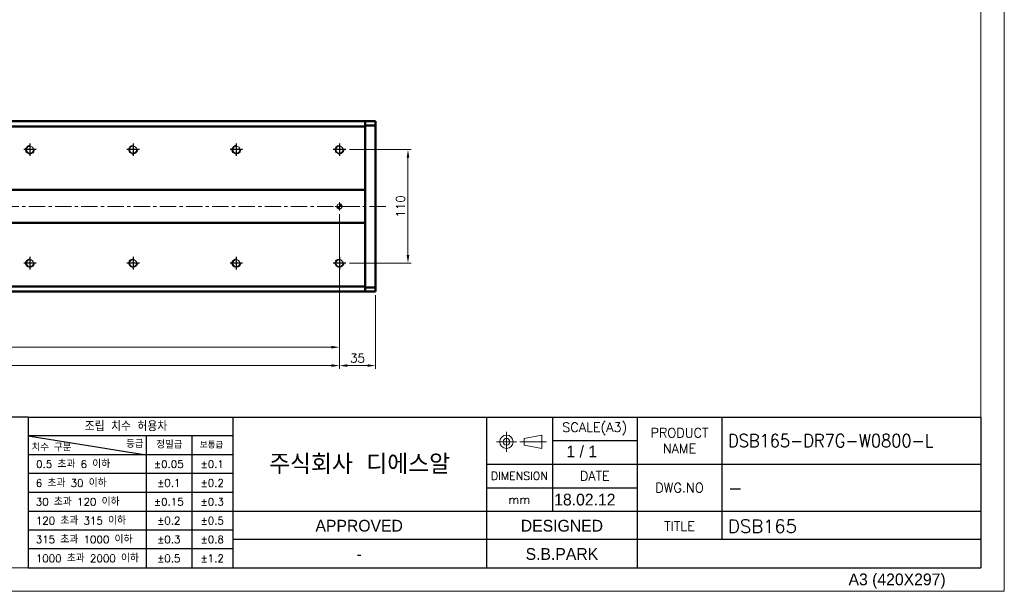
# Model space of a CAD drawing. Header units: millimetres. Extents: x 46891 to 50463, y 6223 to 9884.
# Tile 5 of 7: x 49509 to 50463, y 8529 to 9083. Entities that reach past the tile are written whole.
import ezdxf
from ezdxf.enums import TextEntityAlignment as Align

# ---------------------------------------------------------------- set-up
doc = ezdxf.new("R2010")
doc.units = ezdxf.units.MM
doc.header["$LTSCALE"] = 0.5
doc.linetypes.add('CENTER', pattern=[50.8, 31.75, -6.35, 6.35, -6.35])
doc.layers.get('0').update_dxf_attribs({"lineweight": 20})
doc.layers.add('1', color=1, linetype='CENTER', lineweight=13)
doc.layers.add('외형선(ISO)', color=7, linetype='Continuous', lineweight=50)
for name, color, linetype in [('3', 3, 'Continuous'), ('C', 1, 'CENTER'), ('DIM', 4, 'Continuous')]:
    doc.layers.add(name, color=color, linetype=linetype)
doc.styles.add('ACISOGDT', font='amgdt.shx')
doc.styles.add('DSR TEXT', font='romans.shx', dxfattribs={"bigfont": 'whgtxt.shx'})
doc.styles.get("Standard").update_dxf_attribs({"font": 'romans.shx', "bigfont": 'whgtxt.shx'})
doc.dimstyles.new('DSR', dxfattribs={"dimscale": 2, "dimtxt": 3, "dimasz": 3, "dimexe": 0.5, "dimexo": 0.5, "dimgap": 0.5, "dimtad": 1, "dimdsep": 46, "dimtxsty": 'Standard', "dimcen": 2.5, "dimclrd": 4, "dimclre": 4, "dimclrt": 2, "dimadec": 0, "dimazin": 2, "dimtfac": 1, "dimtmove": 0, "dimatfit": 3, "dimfxl": 0, "dimlwd": -1, "dimlwe": -1, "dimarcsym": 0})

# ---------------------------------------------------------------- blocks, each defined once
blk = doc.blocks.new('A$C13F00394')
for p, q in [((109.11, 28.14), (105.34, 27.43)), ((105.34, 27.43), (105.34, 26.01)), ((109.11, 25.3), (109.11, 28.14)), ((105.34, 26.01), (109.11, 25.3))]:
    blk.add_line(p, q)
for radius in [1.42, 0.71]:
    blk.add_circle((101.56, 26.76), radius)
at = {"layer": '1'}
for p, q in [((101.56, 28.89), (101.56, 24.63)), ((103.69, 26.76), (99.44, 26.76)), ((104.41, 26.76), (110.04, 26.76))]:
    blk.add_line(p, q, dxfattribs=at)
at = {"layer": '3'}
for p, q in [((0, 32), (-207.68, 32)), ((0, 32), (202.32, 32)), ((0, 32), (0, 0)), ((43.43, 32), (43.43, 0)), ((97.32, 32), (97.32, 12)), ((111.32, 32), (111.32, 12)), ((129.32, 32), (129.32, 0)), ((147.32, 32), (147.32, 6)), ((202.32, 32), (202.32, 0)), ((0, 28), (25, 24)), ((43.43, 28), (0, 28)), ((25, 28), (25, 0)), ((34.7, 28), (34.7, 0)), ((111.32, 27), (129.32, 27)), ((43.43, 24), (0, 24)), ((97.32, 22), (202.32, 22)), ((43.43, 20), (0, 20)), ((97.32, 17), (129.32, 17)), ((43.43, 16), (0, 16)), ((0, 12), (129.32, 12)), ((97.32, 12), (97.32, 0)), ((129.32, 12), (202.32, 12)), ((43.43, 8), (0, 8)), ((97.32, 6), (43.43, 6)), ((129.32, 6), (97.32, 6)), ((202.32, 6), (129.32, 6)), ((43.43, 4), (0, 4)), ((0, 0), (202.32, 0))]:
    blk.add_line(p, q, dxfattribs=at)
at = {"color": 0, "style": 'DSR TEXT'}
for s, height, p in [('조립 치수 허용차', 2, (11.97, 29.02)), ('치수 구분', 1.5, (0.69, 24.78)), ('등급', 1.5, (20.77, 25.52)), ('정밀급', 1.5, (27.18, 25.37)), ('보통급', 1.3, (36.41, 25.38)), (' 0.5 초과 6 이하', 1.6, (0.56, 21.19)), (' 6 초과 30 이하', 1.6, (0.49, 17.19)), (' 30 초과 120 이하', 1.6, (0.49, 13.19)), (' 120 초과 315 이하', 1.6, (0.49, 9.19)), (' 315 초과 1000 이하', 1.6, (0.49, 5.19)), (' 1000 초과 2000 이하', 1.6, (0.49, 1.19))]:
    blk.add_text(s, height=height, dxfattribs=at).set_placement(p)
at = {"color": 7, "style": 'ACISOGDT'}
for s, p in [('APPROVED', (70.28, 8.93)), ('DESIGNED', (113.35, 8.93))]:
    blk.add_text(s, height=2.5, dxfattribs=at).set_placement(p, align=Align.MIDDLE_CENTER)
at = {"color": 7, "attachment_point": 5, "style": 'DSR TEXT'}
for s, insert, char_height in [('SCALE(A3)', (120.32, 29.5), 2), ('PRODUCT\\PNAME', (138.32, 27), 2), ('주식회사 디에스알', (70.37, 22), 4.2), ('DIMENSION', (104.32, 19.5), 1.7), ('DATE', (120.32, 19.5), 2), ('DWG.NO', (138.32, 17), 2), ('mm', (104.32, 14.5), 1.8), ('TITLE', (138.32, 8.83), 2)]:
    blk.add_mtext(s, dxfattribs=dict(at, insert=insert, char_height=char_height))
at = {"color": 0, "char_height": 1.6, "attachment_point": 5, "style": 'DSR TEXT'}
for s, insert in [('%%P0.05', (29.85, 22)), ('%%P0.1', (39.07, 22)), ('%%P0.1', (29.85, 18)), ('%%P0.2', (39.07, 18)), ('%%P0.15', (29.85, 14)), ('%%P0.3', (39.07, 14)), ('%%P0.2', (29.85, 10)), ('%%P0.5', (39.07, 10)), ('%%P0.3', (29.85, 6)), ('%%P0.8', (39.07, 6)), ('%%P0.5', (29.85, 2)), ('%%P1.2', (39.07, 2))]:
    blk.add_mtext(s, dxfattribs=dict(at, insert=insert))
blk = doc.blocks.new('A$C1C1952E1')
at = {"color": 1}
blk.add_lwpolyline([(0, 0), (420, 0), (420, 297), (0, 297)], close=True, dxfattribs=at)
at = {"color": 3}
blk.add_lwpolyline([(5, 5), (415, 5), (415, 292), (5, 292)], close=True, dxfattribs=at)
at = {"color": 7, "style": 'ACISOGDT'}
blk.add_text('A3 (420X297)', height=2.5, dxfattribs=at).set_placement((386.91, 1.28))
blk = doc.blocks.new('A$C33E56CC6')
h = blk.add_hatch()
h.set_pattern_fill('ANSI31', color=256, style=0)
h.set_pattern_definition([(45, (-7065.45672, -6508.5399), (-0.0883883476, 0.0883883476), [])])
h.paths.add_polyline_path([(4, 6.5, 0.414214), (1.5, 4), (4, 4)])
h.paths.add_polyline_path([(6.5, 4), (4, 4), (4, 1.5, 0.414214)])
blk.add_circle((4, 4), 2.5)
at = {"layer": '1'}
for p, q in [((0, 4), (8, 4)), ((4, 0), (4, 8))]:
    blk.add_line(p, q, dxfattribs=at)
blk = doc.blocks.new('tap8')
blk.add_circle((0, 0), 3.4)
at = {"layer": 'C', "color": 1, "linetype": 'CENTER'}
for p, q in [((-6.05, 0), (6.05, 0)), ((0, -6.05), (0, 6.05))]:
    blk.add_line(p, q, dxfattribs=at)
at = {"layer": 'DIM', "color": 3}
blk.add_arc((0, 0), 4, 263.84551, 189.43144, dxfattribs=at)
blk = doc.blocks.new('*D85')
at = {"color": 1, "linetype": 'ByBlock'}
for p, q in [((49828.36, 8956.94), (49888.15, 8956.94)), ((49885.15, 8854.74), (49885.15, 8949.14)), ((49828.36, 8846.94), (49888.15, 8846.94))]:
    blk.add_line(p, q, dxfattribs=at)
at = {"color": 1}
for points in [[(49883.85, 8949.14), (49886.45, 8949.14), (49885.15, 8956.94)], [(49883.85, 8854.74), (49886.45, 8854.74), (49885.15, 8846.94)]]:
    blk.add_solid(points, dxfattribs=at)
at = {"layer": 'Defpoints', "color": 0}
for p in [(49824.76, 8956.94), (49885.15, 8956.94), (49824.76, 8846.94)]:
    blk.add_point(p, dxfattribs=at)
at = {"color": 3, "insert": (49877.95, 8901.94), "char_height": 8.4, "attachment_point": 5, "rotation": 90, "style": 'DSR TEXT'}
blk.add_mtext('110', dxfattribs=at)
blk = doc.blocks.new('*D86')
at = {"color": 1, "linetype": 'ByBlock'}
for p, q in [((48818.71, 8894.34), (48818.71, 8762.52)), ((49818.71, 8894.34), (49818.71, 8762.52)), ((48826.51, 8765.52), (49810.91, 8765.52))]:
    blk.add_line(p, q, dxfattribs=at)
at = {"color": 1}
for points in [[(48826.51, 8766.82), (48826.51, 8764.22), (48818.71, 8765.52)], [(49810.91, 8766.82), (49810.91, 8764.22), (49818.71, 8765.52)]]:
    blk.add_solid(points, dxfattribs=at)
at = {"layer": 'Defpoints', "color": 0}
for p in [(48818.71, 8897.94), (49818.71, 8897.94), (49818.71, 8765.52)]:
    blk.add_point(p, dxfattribs=at)
at = {"color": 3, "insert": (49318.71, 8772.72), "char_height": 8.4, "attachment_point": 5, "style": 'DSR TEXT'}
blk.add_mtext('1000%%P0.02', dxfattribs=at)
blk = doc.blocks.new('*D87')
at = {"color": 1, "linetype": 'ByBlock'}
for p, q in [((49818.71, 8837.29), (49818.71, 8744.7)), ((49853.71, 8815.84), (49853.71, 8744.7)), ((49826.51, 8747.7), (49845.91, 8747.7))]:
    blk.add_line(p, q, dxfattribs=at)
at = {"color": 1}
for points in [[(49826.51, 8749), (49826.51, 8746.4), (49818.71, 8747.7)], [(49845.91, 8749), (49845.91, 8746.4), (49853.71, 8747.7)]]:
    blk.add_solid(points, dxfattribs=at)
at = {"layer": 'Defpoints', "color": 0}
for p in [(49818.71, 8840.89), (49853.71, 8819.44), (49853.71, 8747.7)]:
    blk.add_point(p, dxfattribs=at)
at = {"color": 3, "insert": (49836.21, 8754.9), "char_height": 8.4, "attachment_point": 5, "style": 'DSR TEXT'}
blk.add_mtext('35', dxfattribs=at)
blk = doc.blocks.new('*D88')
at = {"color": 1, "linetype": 'ByBlock'}
for p, q in [((48818.71, 8837.29), (48818.71, 8744.7)), ((49818.71, 8837.29), (49818.71, 8744.7)), ((49810.91, 8747.7), (48826.51, 8747.7))]:
    blk.add_line(p, q, dxfattribs=at)
at = {"color": 1}
for points in [[(48826.51, 8749), (48826.51, 8746.4), (48818.71, 8747.7)], [(49810.91, 8749), (49810.91, 8746.4), (49818.71, 8747.7)]]:
    blk.add_solid(points, dxfattribs=at)
at = {"layer": 'Defpoints', "color": 0}
for p in [(48818.71, 8840.89), (49818.71, 8840.89), (48818.71, 8747.7)]:
    blk.add_point(p, dxfattribs=at)
at = {"color": 3, "insert": (49318.71, 8754.9), "char_height": 8.4, "attachment_point": 5, "style": 'DSR TEXT'}
blk.add_mtext('10X100PITCH=1000', dxfattribs=at)

msp = doc.modelspace()

# ---------------------------------------------------------------- linework, layer by layer
at = {"layer": '1'}
msp.add_line((49863.71073, 8901.94104), (48673.71073, 8901.94104), dxfattribs=at)
at = {"layer": '3'}
for p in [(50440.31632, 8697.82652), (49517.14175, 8551.81052)]:
    msp.add_line(p, (50440.31632, 8551.81052), dxfattribs=at)
at = {"layer": '외형선(ISO)'}
for p, q in [((48788.71073, 8984.44104), (49843.71073, 8984.44104)), ((49843.71073, 8984.44104), (49843.71073, 8983.56236)), ((49843.71073, 8984.44104), (49853.71073, 8984.44104)), ((49843.71073, 8983.56236), (49843.71073, 8984.44104)), ((49843.71073, 8979.44104), (49843.71073, 8983.56236)), ((49843.71073, 8983.56236), (49843.71073, 8980.44104)), ((49853.71073, 8980.44104), (49843.71073, 8980.44104)), ((49853.71073, 8984.44104), (49853.71073, 8983.56236)), ((49853.71073, 8980.44104), (49853.71073, 8983.56236)), ((49853.71073, 8823.44104), (49853.71073, 8980.44104)), ((49843.71073, 8979.44104), (48788.71073, 8979.44104)), ((49843.71073, 8917.94104), (49843.71073, 8979.44104)), ((48788.71073, 8917.94104), (49843.71073, 8917.94104)), ((49843.71073, 8917.08749), (49843.71073, 8917.94104)), ((49843.71073, 8916.73394), (49843.71073, 8917.08749)), ((49843.71073, 8887.14815), (49843.71073, 8916.73394)), ((49843.71073, 8916.73394), (49843.71073, 8887.14815)), ((49843.71073, 8885.94104), (48783.71073, 8885.94104)), ((49843.71073, 8886.7946), (49843.71073, 8887.14815)), ((49843.71073, 8885.94104), (49843.71073, 8886.7946)), ((49843.71073, 8824.44104), (49843.71073, 8885.94104)), ((48783.71073, 8824.44104), (49843.71073, 8824.44104)), ((48783.71073, 8819.44104), (49843.71073, 8819.44104)), ((49843.71073, 8820.31972), (49843.71073, 8824.44104)), ((49843.71073, 8823.44104), (49853.71073, 8823.44104)), ((49843.71073, 8823.44104), (49843.71073, 8820.31972)), ((49843.71073, 8820.31972), (49843.71073, 8819.44104)), ((49843.71073, 8819.44104), (49843.71073, 8820.31972)), ((49843.71073, 8819.44104), (49853.71073, 8819.44104)), ((49853.71073, 8820.31972), (49853.71073, 8823.44104)), ((49853.71073, 8820.31972), (49853.71073, 8819.44104))]:
    msp.add_line(p, q, dxfattribs=at)

# ---------------------------------------------------------------- block references
at = {"xscale": 4.563000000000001, "yscale": 4.563000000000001, "zscale": 4.563000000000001}
for name, p in [('A$C1C1952E1', (48546.67132, 8528.99552)), ('A$C13F00394', (49517.14175, 8551.81052))]:
    msp.add_blockref(name, p, dxfattribs=at)
at = {"xscale": -1}
for name, p, rotation in [('tap8', (49518.71073, 8956.94104), 90), ('tap8', (49618.71073, 8956.94104), 90), ('tap8', (49718.71073, 8956.94104), 90), ('tap8', (49818.71073, 8956.94104), 90), ('A$C33E56CC6', (49814.71073, 8905.94104), 180), ('tap8', (49518.71073, 8846.94104), 90), ('tap8', (49618.71073, 8846.94104), 90), ('tap8', (49718.71073, 8846.94104), 90), ('tap8', (49818.71073, 8846.94104), 90)]:
    msp.add_blockref(name, p, dxfattribs=dict(at, rotation=rotation))

# ---------------------------------------------------------------- texts
at = {"color": 2, "style": 'DSR TEXT', "width": 0.9}
msp.add_text('DSB165-DR7G-W0800-L', height=12.7764, dxfattribs=at).set_placement((50195.33142, 8668.53961))
at = {"color": 2}
for s, height, style, p in [('1 / 1', 11.4075, 'ACISOGDT', (50038.718, 8658.71509)), ('-', 12.7764, 'DSR TEXT', (50195.33142, 8622.90961)), ('18.02.12', 11.4075, 'ACISOGDT', (50026.86318, 8612.15405)), ('DSB165', 12.7764, 'DSR TEXT', (50195.33142, 8585.60854))]:
    msp.add_text(s, height=height, dxfattribs=dict(at, style=style)).set_placement(p)
at = {"color": 2, "style": 'ACISOGDT'}
for s, p in [('S.B.PARK', (50034.34073, 8565.15819)), ('-', (49837.84282, 8565.15819))]:
    msp.add_text(s, height=11.4075, dxfattribs=at).set_placement(p, align=Align.MIDDLE_CENTER)

# ---------------------------------------------------------------- dimensions: what is measured, and where the dimension line sits
dim = msp.add_linear_dim(base=(49885.1497, 8956.94104), p1=(49824.7577, 8846.94104), p2=(49824.7577, 8956.94104), angle=270, dimstyle='DSR', override={"dimscale": 3, "dimtxt": 2.8, "dimasz": 2.600136, "dimexe": 1, "dimexo": 1.2, "dimgap": 1, "dimdec": 4, "dimtxsty": 'DSR TEXT', "dimclrd": 1, "dimclre": 1, "dimclrt": 3, "dimtdec": 4, "dimtix": 1})
dim.commit()
dim.dimension.update_dxf_attribs({"geometry": '*D85', "text_midpoint": (49877.9497, 8901.94104)})
for base, p1, p2, text, picture, middle in [((49818.71073, 8765.52045), (48818.71073, 8897.94104), (49818.71073, 8897.94104), '<>%%P0.02', '*D86', (49318.71073, 8772.72045)), ((48818.71073, 8747.70472), (49818.71073, 8840.89407), (48818.71073, 8840.89407), '10X100PITCH=<>', '*D88', (49318.71073, 8754.90472))]:
    dim = msp.add_linear_dim(base=base, p1=p1, p2=p2, text=text, dimstyle='DSR', override={"dimscale": 3, "dimtxt": 2.8, "dimasz": 2.600136, "dimexe": 1, "dimexo": 1.2, "dimgap": 1, "dimdec": 4, "dimtxsty": 'DSR TEXT', "dimclrd": 1, "dimclre": 1, "dimclrt": 3, "dimtdec": 4, "dimtix": 1})
    dim.commit()
    dim.dimension.update_dxf_attribs({"geometry": picture, "text_midpoint": middle})
dim = msp.add_linear_dim(base=(49853.71073, 8747.70472), p1=(49818.71073, 8840.89407), p2=(49853.71073, 8819.44104), dimstyle='DSR', override={"dimscale": 3, "dimtxt": 2.8, "dimasz": 2.600136, "dimexe": 1, "dimexo": 1.2, "dimgap": 1, "dimdec": 4, "dimtxsty": 'DSR TEXT', "dimclrd": 1, "dimclre": 1, "dimclrt": 3, "dimtdec": 4, "dimtix": 1})
dim.commit()
dim.dimension.update_dxf_attribs({"geometry": '*D87', "text_midpoint": (49836.21073, 8754.90472)})

doc.saveas('drawing.dxf')
